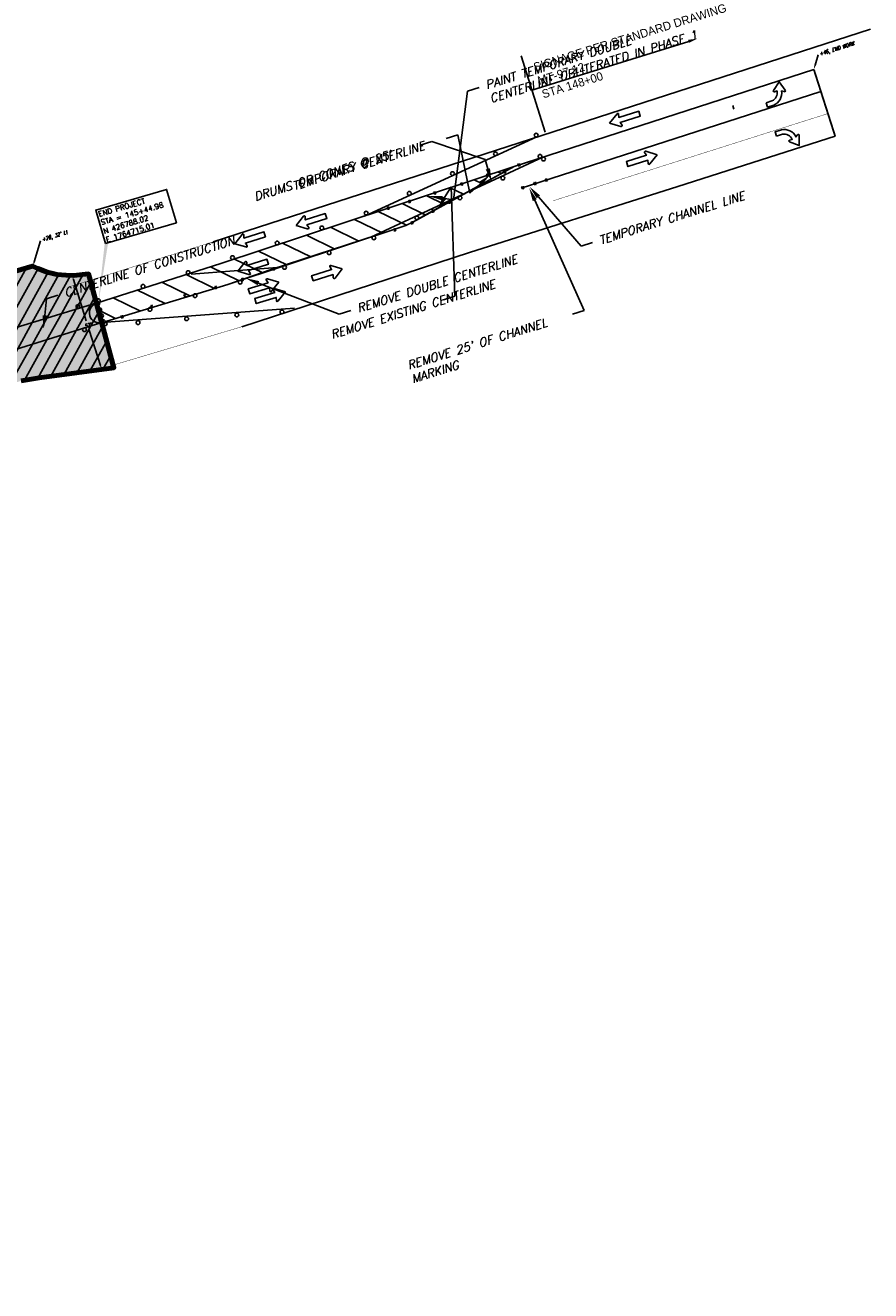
# Model space of a CAD drawing. Header units: feet. Extents: x 0 to 1837476, y 0 to 429622.
# Tile 21 of 33: x 1764676 to 1765126, y 426265 to 426939. Entities that reach past the tile are written whole.
import ezdxf
from ezdxf import colors
from ezdxf.entities.mleader import LeaderData, LeaderLine
from ezdxf.math import Vec2, Vec3

# ---------------------------------------------------------------- set-up
doc = ezdxf.new("R2010")
doc.units = ezdxf.units.FT
doc.header["$MEASUREMENT"] = 0
for name, color, linetype in [('A-ANNO-SYMB', 2, 'Continuous'), ('A-DETL-ANNO', 2, 'Continuous'), ('C-PAVEMENT-MARKING', 4, 'Continuous'), ('C-PROJECT LIMITS', 3, 'Continuous'), ('HATCH', 4, 'Continuous'), ('MOT HATCH PH 1', 4, 'Continuous'), ('MOT HATCH PH 2', 3, 'Continuous'), ('MOT HATCH PH 3', 1, 'Continuous'), ('V-ROAD-EP', 1, 'Continuous')]:
    doc.layers.add(name, color=color, linetype=linetype)
doc.styles.add('BCI Existing', font='simplex.shx', dxfattribs={"width": 0.75, "oblique": 15, "height": 0.08, "bigfont": 'bigfont.shx'})
doc.styles.add('L100', font='simplex.shx', dxfattribs={"height": 0.1, "bigfont": 'bigfont.shx'})
doc.styles.add('STATION', font='ROMANS.shx', dxfattribs={"oblique": 15})
doc.styles.add('Straight-Normal', font='font30.shx', dxfattribs={"height": 0.14})

msp = doc.modelspace()

# ---------------------------------------------------------------- hatches: boundary and pattern name
at = {"layer": 'A-ANNO-SYMB'}
h = msp.add_hatch(color=1, dxfattribs=at)
h.dxf.hatch_style = 1
h.paths.add_polyline_path([(1764714.93, 426787.98), (1764718.81, 426823.68), (1764719.15, 426822.29), (1764720.5, 426822.76)])
at = {"layer": 'C-PAVEMENT-MARKING', "transparency": 33554687}
h = msp.add_hatch(dxfattribs=at)
h.set_pattern_fill('ANSI31', color=256, scale=75, angle=109)
h.paths.add_polyline_path([(1764714.32, 426790.62), (1764780.48, 426811.63), (1764936.54, 426863.31), (1764882.65, 426833.74), (1764878.85, 426831.84), (1764784.23, 426800.55), (1764717.54, 426780.25)])
h = msp.add_hatch(color=256, dxfattribs=at)
h.dxf.hatch_style = 1
edge = h.paths.add_edge_path()
edge.add_line((1764717.54, 426780.25), (1764714.32, 426790.62))
edge.add_arc((1764715.93, 426785.44), 5.43, 107.27866, 287.27866)
at = {"layer": 'HATCH', "true_color": 0xe7e8e9, "transparency": 33554457}
h = msp.add_hatch(color=254, dxfattribs=at)
h.dxf.hatch_style = 1
h.paths.add_polyline_path([(1760925.01, 425620.93), (1761185.21, 425702.35), (1761203.98, 425711.87), (1761219.39, 425720.27), (1761228.96, 425724.52), (1761251.35, 425731.04), (1761262.52, 425734.03), (1761281.08, 425738.04), (1761281.08, 425736.04), (1761301.08, 425736.04), (1761301.07, 425738.78), (1761302.12, 425738.99), (1761312.83, 425742.04), (1761397.96, 425768.83), (1761466.39, 425790.61), (1761562.38, 425821.41), (1761699.77, 425868.8), (1761756.39, 425888.42), (1761787.45, 425899.26), (1761818.41, 425910.67), (1761825.89, 425913.07), (1761843.43, 425919.36), (1761874.92, 425929.77), (1761912.84, 425941.83), (1761971.63, 425960.18), (1762008.95, 425971.74), (1762015.62, 425973.81), (1762017.99, 425966.17), (1762027.54, 425969.13), (1762025.17, 425976.77), (1762028.77, 425977.88), (1762090.66, 425997.08), (1762189.79, 426028.22), (1762250.38, 426047.37), (1762305.08, 426065.36), (1762391.07, 426092.17), (1762413.99, 426099.16), (1762414.53, 426077.68), (1762424.46, 426080.74), (1762423.85, 426102.16), (1762489.66, 426122.28), (1762572.1, 426147.24), (1762617.67, 426162.94), (1762621.84, 426154.67), (1762695.76, 426176.4), (1762709.46, 426180.41), (1762732.51, 426187.64), (1762748.94, 426191.7), (1762749.47, 426192.01), (1762749.65, 426192.88), (1762747.07, 426202.32), (1762894.03, 426247.08), (1763148.56, 426325.28), (1763232.65, 426350.13), (1763489.42, 426428.89), (1763677.45, 426490.96), (1763751.88, 426515.71), (1763797.08, 426530.13), (1763811.81, 426535.02), (1763811.75, 426534.42), (1763814.47, 426527.23), (1763945.11, 426567.8), (1763943.18, 426574.9), (1763971.62, 426583.36), (1764000.24, 426591.78), (1764070.84, 426612.65), (1764106.36, 426623), (1764144.31, 426634.01), (1764188.44, 426647.04), (1764231.09, 426659.62), (1764240.69, 426662.43), (1764350.53, 426694.46), (1764373.79, 426701.21), (1764494.76, 426738.55), (1764486.3, 426737.9), (1764483.37, 426738.18), (1764411.12, 426715.85), (1764408.46, 426724.46), (1764402.15, 426723.55), (1764402.16, 426723.57), (1764408.47, 426724.47), (1764411.12, 426715.87), (1764483.37, 426738.18), (1764483.37, 426738.18), (1764411.12, 426715.88), (1764408.47, 426724.48), (1764402.16, 426723.58), (1764402.9, 426725.89), (1764462.81, 426744.35), (1764470.58, 426740.97), (1764479.36, 426738.55), (1764486.29, 426737.91), (1764494.82, 426738.58), (1764538.73, 426752.24), (1764582.64, 426765.9), (1764585.62, 426767.48), (1764588.23, 426769.23), (1764591.16, 426771.36), (1764594.94, 426774.44), (1764597.68, 426776.94), (1764600.18, 426779.52), (1764601.23, 426780.78), (1764604.37, 426778.29), (1764608.09, 426783), (1764604.96, 426785.48), (1764605.34, 426785.99), (1764606.53, 426787.63), (1764607.44, 426788.92), (1764680.19, 426810.33), (1764683.06, 426809.04), (1764688.04, 426807.1), (1764691.03, 426806.31), (1764693.25, 426805.9), (1764698.13, 426805.39), (1764702.25, 426805.35), (1764710.11, 426805.96), (1764723.58, 426756), (1764683.86, 426750.81), (1764674.28, 426749.28), (1764668.29, 426747.2), (1764664.24, 426744.8), (1764658.64, 426740.8), (1764612.56, 426725.31), (1764613.17, 426723.41), (1764600.25, 426719.07), (1764600.15, 426719.11), (1764597.44, 426719.72), (1764595.24, 426720.04), (1764592.85, 426720.22), (1764590.98, 426720.23), (1764588.48, 426720.05), (1764586.7, 426719.79), (1764585.04, 426719.45), (1764668.27, 426747.2), (1764664.23, 426744.81), (1764658.11, 426740.42), (1764654.45, 426737.15), (1764651, 426733.31), (1764649.57, 426731.43), (1764648.18, 426729.04), (1764647.64, 426727.7), (1764647, 426724.98), (1764646.92, 426724.32), (1764610.59, 426712.17), (1764609.73, 426713.34), (1764608.43, 426714.7), (1764606.38, 426716.34), (1764604.73, 426717.35), (1764603.28, 426718.05), (1764601.71, 426718.58), (1764600.14, 426719.11), (1764597.44, 426719.72), (1764595.24, 426720.04), (1764592.85, 426720.22), (1764590.98, 426720.22), (1764588.48, 426720.05), (1764586.7, 426719.79), (1764585.04, 426719.45), (1764584.19, 426719.23), (1764557.37, 426711.58), (1764505.63, 426695.61), (1764475.53, 426685.84), (1764471.49, 426683.74), (1764466.8, 426679.96), (1764419.03, 426665.1), (1764406.77, 426658.14), (1764399.53, 426660.09), (1764388.6, 426658.76), (1764475.46, 426685.82), (1764471.49, 426683.74), (1764465.9, 426679.23), (1764461.64, 426674.08), (1764459.52, 426669.21), (1764458.64, 426664.96), (1764416.31, 426651.69), (1764416.01, 426652.36), (1764414.27, 426653.78), (1764410.31, 426657.2), (1764399.5, 426660.08), (1764388.57, 426658.76), (1764364.78, 426650.79), (1764273.8, 426622.07), (1764244.87, 426613.11), (1764189.79, 426596.61), (1764159.69, 426587.44), (1764132.54, 426578.86), (1764075.44, 426560.82), (1764015.66, 426541.93), (1763999.24, 426536.29), (1763991.6, 426533.91), (1763990.95, 426534.26), (1763989.88, 426539.02), (1763988.19, 426544.53), (1763988.1, 426544.64), (1763987.96, 426544.65), (1763892.08, 426514.82), (1763835.39, 426497.02), (1763828.33, 426494.72), (1763830.52, 426487.3), (1763816, 426482.98), (1763767.4, 426468.53), (1763691.25, 426445.57), (1763618.36, 426425.06), (1763529.63, 426399.37), (1763519.9, 426396.28), (1763401.18, 426358.69), (1763385.03, 426353.59), (1763346.03, 426341.23), (1763283.39, 426320.38), (1763245.53, 426307.57), (1763161.54, 426279.28), (1763079.02, 426252.54), (1763000.82, 426227.65), (1762959.11, 426214.44), (1762912.32, 426199.71), (1762837.87, 426176.76), (1762757.69, 426150.49), (1762752.91, 426141.25), (1762750.84, 426132.41), (1762696.09, 426114.78), (1762690.11, 426117.62), (1762684.09, 426119.79), (1762675.68, 426121.2), (1762667.81, 426120.56), (1762659.57, 426118.56), (1762633.72, 426110.49), (1762559.04, 426087.41), (1762532.2, 426079.37), (1762529.38, 426087.9), (1762425.99, 426055.65), (1762426.17, 426052.86), (1762398.87, 426044.3), (1762400.36, 426040.09), (1762339.25, 426018.76), (1762339.3, 426018.3), (1762319.07, 426012.3), (1762315.19, 426022.49), (1762242.14, 425998.27), (1762245.1, 425987.66), (1762228.74, 425983.44), (1762191.34, 425970.84), (1762180.6, 425968.22), (1762161.51, 425962.39), (1762118.83, 425946.82), (1762117.97, 425949.69), (1761886.36, 425880.95), (1761887.2, 425878.07), (1761802.45, 425853.33), (1761698.6, 425824.01), (1761645.2, 425808.68), (1761643.56, 425814.09), (1761674.32, 425823.38), (1761673.45, 425826.25), (1761616.02, 425808.9), (1761616.88, 425806.03), (1761643.56, 425814.09), (1761645.19, 425808.68), (1761636.75, 425806.05), (1761614.36, 425798.78), (1761591.98, 425791.48), (1761589.7, 425799.17), (1761542.29, 425785.13), (1761482.74, 425766.42), (1761435.9, 425751.76), (1761437.25, 425747.44), (1761406.56, 425737.93), (1761365.59, 425725.97), (1761297.29, 425704.26), (1761291.53, 425702.52), (1761209.99, 425677.11), (1761096.21, 425641.57), (1761036.89, 425623.05), (1760994.7, 425609.88), (1760934.34, 425590.95)])
at = {"layer": 'MOT HATCH PH 1', "transparency": 33554687}
h = msp.add_hatch(dxfattribs=at)
h.set_pattern_fill('ANSI31', color=256, scale=45, angle=16)
h.paths.add_polyline_path([(1760925.01, 425620.93), (1760985.56, 425639.91), (1761089.08, 425672.35), (1761185.21, 425702.35), (1761203.98, 425711.87), (1761219.39, 425720.27), (1761228.96, 425724.52), (1761251.35, 425731.04), (1761262.52, 425734.03), (1761265.59, 425734.74), (1761273.38, 425736.38), (1761281.08, 425738.04), (1761288.37, 425737.87), (1761295.75, 425738.04), (1761302.12, 425738.99), (1761312.83, 425742.04), (1761397.96, 425768.83), (1761466.39, 425790.61), (1761562.48, 425821.44), (1761633.61, 425845.94), (1761699.77, 425868.8), (1761756.39, 425888.42), (1761787.45, 425899.26), (1761818.41, 425910.67), (1761825.89, 425913.07), (1761843.43, 425919.36), (1761874.92, 425929.77), (1761876.38, 425930.24), (1761912.84, 425941.83), (1761971.63, 425960.18), (1762008.95, 425971.74), (1762090.66, 425997.08), (1762100.08, 426000.02), (1762189.79, 426028.22), (1762216.58, 426036.68), (1762250.38, 426047.37), (1762300.41, 426063.19), (1762373.17, 426086.86), (1762380.55, 426089.17), (1762391.07, 426092.17), (1762489.66, 426122.28), (1762572.1, 426147.24), (1762617.67, 426162.94), (1762621.84, 426154.67), (1762695.76, 426176.4), (1762709.46, 426180.41), (1762732.51, 426187.64), (1762748.94, 426191.7), (1762749.47, 426192.01), (1762749.67, 426192.82), (1762747.15, 426202.02), (1762894.03, 426247.08), (1762945.81, 426262.98), (1762999.55, 426280), (1763065.78, 426300.47), (1763148.56, 426325.28), (1763232.65, 426350.13), (1763332.76, 426380.2), (1763367.45, 426390.93), (1763489.42, 426428.89), (1763519.38, 426438.21), (1763606.59, 426467.32), (1763677.45, 426490.96), (1763797.08, 426530.13), (1763811.75, 426534.42), (1763814.47, 426527.23), (1763845.83, 426537.33), (1763889.38, 426550.71), (1763945.04, 426567.75), (1763943.18, 426574.9), (1763971.62, 426583.36), (1764000.24, 426591.78), (1764070.84, 426612.65), (1764144.31, 426634.01), (1764231.09, 426659.62), (1764240.69, 426662.43), (1764350.53, 426694.46), (1764373.79, 426701.21), (1764381.9, 426704.73), (1764394.13, 426713.31), (1764400.55, 426720.78), (1764402.9, 426725.89), (1764462.81, 426744.35), (1764468.19, 426741.83), (1764472.97, 426740.1), (1764479.36, 426738.55), (1764486.29, 426737.91), (1764494.82, 426738.58), (1764538.73, 426752.24), (1764578.98, 426764.78), (1764584.01, 426766.56), (1764588.23, 426769.23), (1764592.85, 426772.68), (1764598.51, 426777.76), (1764603.26, 426783.26), (1764607.44, 426788.92), (1764680.19, 426810.33), (1764688.04, 426807.1), (1764694.56, 426805.71), (1764699.38, 426805.32), (1764703.82, 426805.43), (1764709.08, 426806.25), (1764713.95, 426790.5), (1764602.97, 426756.64), (1764496.03, 426722.52), (1764379.06, 426685.84), (1764236.38, 426641.55), (1764150.25, 426614.86), (1764084.29, 426594.4), (1763911.5, 426544.7), (1763773.82, 426502.64), (1763757.35, 426497.03), (1763688.3, 426475.65), (1763679.66, 426472.2), (1763671.65, 426470.52), (1763610.44, 426451.3), (1763523.4, 426423.64), (1763385.81, 426380.49), (1763337.15, 426365.41), (1763275.17, 426345.84), (1763240.02, 426334.93), (1763153.49, 426307.48), (1763078.08, 426283.31), (1763029.62, 426267.95), (1762951.92, 426243.79), (1762899.58, 426227.27), (1762828.89, 426205.22), (1762800.22, 426196.49), (1762653.17, 426152.46), (1762549.01, 426119.21), (1762488.91, 426100.6), (1762404.88, 426074.71), (1762384.72, 426068.34), (1762308.14, 426044.33), (1762255.05, 426027.83), (1762197.19, 426009.4), (1762139.23, 425991.71), (1762105.64, 425981.44), (1762034.59, 425959.08), (1761977.85, 425941.34), (1761882, 425911.16), (1761792.78, 425881.43), (1761638.4, 425829.46), (1761586.22, 425811.96), (1761567.61, 425805.32), (1761540.48, 425796.69), (1761479.25, 425777.57), (1761402.42, 425753.26), (1761305.53, 425723.16), (1761208.12, 425692.81), (1761092.83, 425656.71), (1760990.15, 425624.59), (1760929.84, 425605.64)])
at = {"layer": 'MOT HATCH PH 2', "transparency": 33554687}
h = msp.add_hatch(dxfattribs=at)
h.set_pattern_fill('ANSI31', color=256, scale=45, angle=16)
h.paths.add_polyline_path([(1760934.34, 425590.95), (1760994.13, 425609.71), (1761036.89, 425623.05), (1761096.21, 425641.57), (1761209.99, 425677.11), (1761291.53, 425702.52), (1761297.29, 425704.26), (1761361.88, 425724.84), (1761386.74, 425732.36), (1761407.08, 425738.03), (1761437.62, 425745.76), (1761467.35, 425752.81), (1761485.36, 425757.52), (1761496.14, 425760.66), (1761507.7, 425764.49), (1761526.51, 425771.78), (1761533.13, 425774.39), (1761537.75, 425775.98), (1761546.62, 425778.53), (1761553.7, 425780.12), (1761562.98, 425781.6), (1761573.16, 425784.96), (1761614.36, 425798.78), (1761636.75, 425806.05), (1761663.79, 425814.18), (1761698.6, 425824.01), (1761714.35, 425828.41), (1761771.98, 425844.64), (1761802.45, 425853.33), (1761891.12, 425879.21), (1761955.63, 425898.66), (1762011.29, 425914.76), (1762044.38, 425924.72), (1762120.72, 425947.38), (1762158.96, 425961.32), (1762161.51, 425962.39), (1762180.6, 425968.22), (1762186.91, 425969.84), (1762228.74, 425983.44), (1762240.91, 425986.49), (1762245.08, 425987.57), (1762256.78, 425990.91), (1762296.53, 426004.59), (1762319.07, 426012.3), (1762339.3, 426018.3), (1762339.25, 426018.76), (1762400.36, 426040.09), (1762401.39, 426037.65), (1762430.03, 426046.47), (1762429.01, 426049.65), (1762426.29, 426050.91), (1762425.99, 426055.65), (1762529.38, 426087.9), (1762532.2, 426079.37), (1762592.5, 426097.82), (1762633.72, 426110.49), (1762659.57, 426118.56), (1762667.81, 426120.56), (1762675.68, 426121.2), (1762684.09, 426119.79), (1762690.11, 426117.62), (1762696.09, 426114.78), (1762750.84, 426132.41), (1762752.91, 426141.25), (1762757.69, 426150.49), (1762837.87, 426176.76), (1762912.32, 426199.71), (1762959.11, 426214.44), (1763000.82, 426227.65), (1763079.02, 426252.54), (1763161.54, 426279.28), (1763245.53, 426307.57), (1763283.39, 426320.38), (1763346.03, 426341.23), (1763385.03, 426353.59), (1763401.18, 426358.69), (1763519.9, 426396.28), (1763529.63, 426399.37), (1763618.36, 426425.06), (1763691.25, 426445.57), (1763767.4, 426468.53), (1763816, 426482.98), (1763830.52, 426487.3), (1763837.09, 426486.32), (1763842.31, 426484.12), (1763849.92, 426481.73), (1763845.33, 426487.72), (1763841.86, 426490.52), (1763838.12, 426493.28), (1763835.86, 426495.03), (1763835.05, 426496.37), (1763835.39, 426497.02), (1763851.77, 426502.24), (1763877.34, 426510.15), (1763904.06, 426518.52), (1763955, 426534.46), (1763987.96, 426544.65), (1763988.19, 426544.53), (1763989.88, 426539.02), (1763990.95, 426534.26), (1763991.6, 426533.91), (1763999.24, 426536.29), (1764015.66, 426541.93), (1764075.44, 426560.82), (1764132.54, 426578.86), (1764159.69, 426587.44), (1764189.79, 426596.61), (1764244.87, 426613.11), (1764273.8, 426622.07), (1764364.78, 426650.79), (1764388.57, 426658.76), (1764399.5, 426660.08), (1764410.31, 426657.2), (1764416.01, 426652.36), (1764416.31, 426651.69), (1764458.64, 426664.96), (1764459.52, 426669.21), (1764461.64, 426674.08), (1764465.9, 426679.23), (1764471.49, 426683.74), (1764475.53, 426685.84), (1764505.63, 426695.61), (1764557.37, 426711.58), (1764584.19, 426719.23), (1764585.04, 426719.45), (1764586.7, 426719.79), (1764588.48, 426720.05), (1764590.98, 426720.22), (1764592.85, 426720.22), (1764595.24, 426720.04), (1764597.44, 426719.72), (1764600.14, 426719.11), (1764601.71, 426718.58), (1764603.28, 426718.05), (1764604.73, 426717.35), (1764606.38, 426716.34), (1764608.43, 426714.7), (1764609.19, 426713.93), (1764609.73, 426713.34), (1764610.59, 426712.17), (1764646.92, 426724.32), (1764647, 426724.98), (1764647.64, 426727.7), (1764648.18, 426729.04), (1764649.57, 426731.43), (1764651, 426733.31), (1764654.45, 426737.15), (1764658.11, 426740.42), (1764664.24, 426744.8), (1764668.29, 426747.2), (1764674.28, 426749.28), (1764683.86, 426750.81), (1764713.8, 426755.06), (1764723.59, 426756.18), (1764717.11, 426780.22), (1764607.61, 426745.99), (1764499.34, 426712.04), (1764382.04, 426676.29), (1764247.12, 426634.28), (1764153.1, 426604.86), (1764112.21, 426592.27), (1763912.67, 426534.06), (1763803.28, 426500.64), (1763716.43, 426473.28), (1763638, 426448.73), (1763613.43, 426440.68), (1763526.5, 426413.94), (1763389.4, 426370.97), (1763340.33, 426355.34), (1763278.3, 426335.64), (1763242.92, 426324.45), (1763156.75, 426296.79), (1763073.62, 426270.66), (1763032.72, 426257.88), (1762988.65, 426244.17), (1762954.01, 426233.12), (1762903.1, 426216.91), (1762832.4, 426194.35), (1762803.3, 426185.15), (1762649.01, 426137.44), (1762552.05, 426107.57), (1762491.01, 426088.2), (1762387.26, 426055.79), (1762311.26, 426031.81), (1762200.46, 425998.04), (1762109.7, 425969.59), (1762004.42, 425936.74), (1762000.7, 425948.48), (1761977.85, 425941.34), (1761882, 425911.16), (1761792.78, 425881.43), (1761706.12, 425852.28), (1761638.4, 425829.46), (1761586.22, 425811.96), (1761540.48, 425796.69), (1761479.25, 425777.57), (1761402.42, 425753.26), (1761305.53, 425723.16), (1761208.12, 425692.81), (1761092.83, 425656.71), (1760990.15, 425624.59), (1760929.86, 425605.59)])
at = {"layer": 'MOT HATCH PH 3', "transparency": 33554687}
h = msp.add_hatch(dxfattribs=at)
h.set_pattern_fill('ANSI31', color=256, scale=45, angle=16)
h.paths.add_polyline_path([(1762000.7, 425948.48), (1762034.59, 425959.08), (1762105.64, 425981.44), (1762139.23, 425991.71), (1762197.19, 426009.4), (1762255.05, 426027.83), (1762308.14, 426044.33), (1762384.72, 426068.34), (1762404.88, 426074.71), (1762488.91, 426100.6), (1762549.01, 426119.21), (1762653.17, 426152.46), (1762800.22, 426196.49), (1762828.89, 426205.22), (1762899.58, 426227.27), (1762951.92, 426243.79), (1763029.62, 426267.95), (1763078.08, 426283.31), (1763153.49, 426307.48), (1763240.02, 426334.93), (1763275.17, 426345.84), (1763337.15, 426365.41), (1763385.81, 426380.49), (1763523.4, 426423.64), (1763610.44, 426451.3), (1763671.65, 426470.52), (1763757.35, 426497.03), (1763773.82, 426502.64), (1763909.69, 426543.61), (1764009.55, 426572.74), (1764109.41, 426601.87), (1764150.25, 426614.86), (1764236.38, 426641.55), (1764379.06, 426685.84), (1764496.03, 426722.52), (1764579.54, 426749.02), (1764602.97, 426756.64), (1764713.95, 426790.5), (1764717.11, 426780.22), (1764607.61, 426745.99), (1764581.9, 426738.37), (1764499.34, 426712.04), (1764382.04, 426676.29), (1764247.12, 426634.28), (1764153.1, 426604.86), (1764112.21, 426592.27), (1764012.44, 426563.16), (1763912.67, 426534.06), (1763803.28, 426500.64), (1763759.99, 426486.81), (1763716.43, 426473.28), (1763638, 426448.73), (1763613.43, 426440.68), (1763526.5, 426413.94), (1763389.4, 426370.97), (1763340.33, 426355.34), (1763278.3, 426335.64), (1763156.75, 426296.79), (1763073.62, 426270.66), (1762994.9, 426245.84), (1762954.01, 426233.12), (1762903.1, 426216.91), (1762832.4, 426194.35), (1762803.3, 426185.15), (1762649.01, 426137.44), (1762552.05, 426107.57), (1762491.01, 426088.2), (1762387.26, 426055.79), (1762311.26, 426031.81), (1762258.59, 426015.77), (1762200.46, 425998.04), (1762146.73, 425981.52), (1762109.7, 425969.59), (1762038.15, 425946.96), (1762004.42, 425936.74)])

# ---------------------------------------------------------------- linework, layer by layer
at = {"layer": 'A-ANNO-SYMB', "ltscale": 10, "elevation": -519.25}
msp.add_lwpolyline([(1764719.18, 426822.36), (1764756.86, 426833.37), (1764751.6, 426851.13), (1764713.94, 426840.15)], close=True, dxfattribs=at)
at = {"layer": 'A-DETL-ANNO'}
for p, q in [((1765096.67, 426917.23, -519.25), (1765098.36, 426922.8, -519.25)), ((1764681.19, 426812.63, -519.25), (1764684.57, 426823.77, -519.25)), ((1764702, 426803.22, -519.25), (1764708.89, 426781.17, -519.25)), ((1764716.47, 426757.28, -519.25), (1764710.44, 426776.21, -519.25))]:
    msp.add_line(p, q, dxfattribs=at)
for points in [[(1765096.33, 426917.53, -519.25), (1765097.12, 426917.29, -519.25), (1765096.01, 426915.01, -519.25)], [(1764680.85, 426812.93, -519.25), (1764681.65, 426812.69, -519.25), (1764680.53, 426810.41, -519.25)], [(1764701.77, 426802.55, -519.25), (1764702.57, 426802.8, -519.25), (1764701.42, 426805.06, -519.25)], [(1764715.88, 426757.69, 851.7), (1764716.68, 426757.94, 851.7), (1764717.03, 426755.43, 851.7)]]:
    msp.add_solid(points, dxfattribs=at)
at = {"layer": 'C-PAVEMENT-MARKING', "const_width": 0.2}
for points in [[(1765126.19, 426936.52), (1764776.46, 426823.24), (1764699.75, 426799.28)], [(1765099.26, 426903.07), (1764940.25, 426851.87)], [(1764957.4, 426845.1), (1765103.28, 426891.43)]]:
    msp.add_lwpolyline(points, dxfattribs=at)
at = {"layer": 'C-PAVEMENT-MARKING'}
for points, const_width, elevation in [([(1765096.08, 426914.92), (1765107.41, 426879.41)], 1, 853.11), ([(1765096.08, 426914.92), (1764936.54, 426863.31), (1764780.48, 426811.63), (1764729.21, 426795.25), (1764714.32, 426790.62)], 0.2, 853.11), ([(1765107.41, 426879.41), (1764912.74, 426817.47), (1764791.71, 426778.03), (1764717.87, 426756)], 0.2, 852.53), ([(1764936.54, 426863.31), (1764882.65, 426833.74), (1764878.85, 426831.84), (1764872.08, 426829.52), (1764784.23, 426800.55), (1764717.54, 426780.25)], 0.2, 853.11)]:
    msp.add_lwpolyline(points, dxfattribs=dict(at, const_width=const_width, elevation=elevation))
at = {"layer": 'C-PAVEMENT-MARKING', "color": 2}
msp.add_lwpolyline([(1765052.89, 426895.73), (1765053.49, 426893.82)], dxfattribs=at)
at = {"layer": 'C-PAVEMENT-MARKING', "elevation": 853.11}
msp.add_lwpolyline([(1764714.32, 426790.62), (1764780.48, 426811.63), (1764936.54, 426863.31), (1764882.65, 426833.74), (1764878.85, 426831.84), (1764784.23, 426800.55), (1764717.54, 426780.25)], close=True, dxfattribs=at)
msp.add_lwpolyline([(1764717.54, 426780.25), (1764714.32, 426790.62, 1), (1764717.54, 426780.25, -0.55133)], format="xyb", dxfattribs=at)
msp.add_lwpolyline([(1764717.54, 426780.25), (1764714.32, 426790.62)], dxfattribs=at)
at = {"layer": 'C-PAVEMENT-MARKING'}
msp.add_arc((1764715.93, 426785.44, 853.11), 5.43, 107.27866, 288.89522, dxfattribs=at)
at = {"layer": 'HATCH', "lineweight": 80}
msp.add_lwpolyline([(1764607.44, 426788.92), (1764680.19, 426810.33), (1764683.06, 426809.04), (1764688.04, 426807.1), (1764691.03, 426806.31), (1764693.25, 426805.9), (1764698.13, 426805.39), (1764702.25, 426805.35), (1764710.12, 426806.15), (1764723.59, 426756.18), (1764683.86, 426750.81), (1764674.28, 426749.28)], dxfattribs=at)
at = {"layer": 'MOT HATCH PH 1'}
for p, q in [((1765029.44, 426929.95, -519.25), (1764946.04, 426903.9, -519.25)), ((1764953, 426881.63, -519.25), (1764940.29, 426922.31, -519.25))]:
    msp.add_line(p, q, dxfattribs=at)
at = {"layer": 'MOT HATCH PH 1', "elevation": -519.25}
for points in [[(1765070.59, 426897.24), (1765073.77, 426898.28, 0.358391), (1765076.51, 426903.54), (1765075.12, 426903.07, -0.781739), (1765074.61, 426903.85), (1765077.67, 426908.38), (1765080.74, 426903.98, -0.993003), (1765080.18, 426903.22), (1765078.91, 426903.55, -0.345501), (1765074.68, 426896.06), (1765071.3, 426894.98)], [(1764987.36, 426886.47), (1764991.31, 426891.44, -0.581776), (1764992.17, 426891.31), (1764992.22, 426889.48), (1765002.85, 426892.79), (1765003.68, 426890.14), (1764993.07, 426886.83), (1764994.01, 426885.35, -0.736529), (1764993.29, 426884.71)], [(1765076.11, 426879.56), (1765079.32, 426880.51, -0.358391), (1765084.57, 426877.75), (1765083.15, 426877.35, 0.781739), (1765083.18, 426876.41), (1765088.27, 426874.43), (1765088.29, 426879.79, 0.993003), (1765087.4, 426880.11), (1765086.54, 426879.11, 0.345501), (1765078.8, 426882.86), (1765075.4, 426881.82)], [(1765012.66, 426869.58), (1765006.59, 426871.42, 0.581776), (1765005.95, 426870.82), (1765006.96, 426869.29), (1764996.33, 426865.97), (1764997.15, 426863.31), (1765007.76, 426866.63), (1765007.83, 426864.88, 0.736529), (1765008.79, 426864.76)], [(1764789.51, 426807.59), (1764793.45, 426812.56, -0.581776), (1764794.31, 426812.43), (1764794.36, 426810.6), (1764804.99, 426813.91), (1764805.82, 426811.26), (1764795.21, 426807.95), (1764796.15, 426806.47, -0.736529), (1764795.43, 426805.83)], [(1764811.35, 426801.72), (1764805.28, 426803.56, 0.581776), (1764804.65, 426802.96), (1764805.65, 426801.43), (1764795.03, 426798.11), (1764795.85, 426795.45), (1764806.46, 426798.77), (1764806.53, 426797.02, 0.736529), (1764807.49, 426796.9)]]:
    msp.add_lwpolyline(points, format="xyb", close=True, dxfattribs=at)
at = {"layer": 'MOT HATCH PH 1'}
for points in [[(1764856.86, 426836.92), (1764948.63, 426879.04)], [(1764860.3, 426825.65), (1764951.87, 426868.26)]]:
    msp.add_lwpolyline(points, dxfattribs=at)
at = {"layer": 'MOT HATCH PH 1', "elevation": -519.25}
for points in [[(1764931.47, 426861.26), (1764931.42, 426859.56)], [(1764938.42, 426864.68), (1764939.89, 426863.6)], [(1764939.33, 426865), (1764939.02, 426863.33)], [(1764907.9, 426854.54), (1764909.37, 426853.46)], [(1764908.81, 426854.85), (1764908.5, 426853.18)], [(1764919.15, 426854.74), (1764919.1, 426853.04)], [(1764921.68, 426859.25), (1764923.14, 426858.17)], [(1764922.58, 426859.56), (1764922.27, 426857.89)], [(1764930.63, 426860.81), (1764932.24, 426859.97)], [(1764946.94, 426854.78), (1764948.4, 426853.7)], [(1764947.85, 426855.1), (1764947.54, 426853.43)], [(1764952.81, 426856.62), (1764954.27, 426855.53)], [(1764953.71, 426856.93), (1764953.4, 426855.26)], [(1764893.66, 426849.76), (1764895.12, 426848.68)], [(1764894.56, 426850.08), (1764894.25, 426848.41)], [(1764918.31, 426854.29), (1764919.92, 426853.45)], [(1764940.38, 426852.57), (1764941.85, 426851.49)], [(1764941.29, 426852.89), (1764940.98, 426851.22)], [(1764868.86, 426841.69), (1764870.32, 426840.61)], [(1764869.76, 426842.01), (1764869.45, 426840.34)], [(1764880.15, 426845.22), (1764881.62, 426844.14)], [(1764881.06, 426845.53), (1764880.75, 426843.86)], [(1764901.18, 426844.72), (1764902.79, 426843.88)], [(1764902.03, 426845.18), (1764901.98, 426843.48)], [(1764882.22, 426834.23), (1764882.17, 426832.53)], [(1764892.52, 426839.98), (1764894.14, 426839.14)], [(1764893.37, 426840.43), (1764893.32, 426838.73)], [(1764872.29, 426830.15), (1764873.75, 426829.07)], [(1764873.2, 426830.46), (1764872.88, 426828.79)], [(1764881.37, 426833.77), (1764882.98, 426832.93)], [(1763773.82, 426502.64), (1763911.5, 426544.7), (1764084.29, 426594.4), (1764150.25, 426614.86), (1764236.38, 426641.55), (1764379.06, 426685.84), (1764496.03, 426722.52), (1764579.54, 426749.02), (1764602.97, 426756.64), (1764713.95, 426790.5), (1764709.36, 426806.39)]]:
    msp.add_lwpolyline(points, dxfattribs=at)
at = {"layer": 'MOT HATCH PH 1'}
for centre in [(1764948.3, 426880.01), (1764926.62, 426870.05), (1764952.16, 426867.29), (1764903.76, 426859.53), (1764930.56, 426857.2), (1764880.76, 426849.02), (1764907.74, 426846.61), (1764857.8, 426838.52), (1764884.79, 426835.95), (1764834.23, 426830.6), (1764810.44, 426822.58), (1764861.92, 426825.31), (1764786.66, 426814.8), (1764838.09, 426817.43), (1764763.04, 426806.83), (1764814.36, 426809.62), (1764739.07, 426799.5), (1764790.77, 426801.69), (1764766.73, 426794.58), (1764715.26, 426791.87), (1764742.76, 426787.25), (1764718.95, 426779.61)]:
    msp.add_circle(centre, 1, dxfattribs=at)
msp.add_solid([(1765029.09, 426930.75, -519.25), (1765029.59, 426929.15, -519.25), (1765034.11, 426931.44, -519.25)], dxfattribs=at)
at = {"layer": 'MOT HATCH PH 2', "elevation": -519.25}
for points in [[(1764820.58, 426831.9), (1764824.52, 426836.87, -0.581776), (1764825.39, 426836.74), (1764825.43, 426834.9), (1764836.06, 426838.22), (1764836.89, 426835.57), (1764826.29, 426832.26), (1764827.22, 426830.78, -0.736529), (1764826.5, 426830.14)], [(1764845.12, 426808.76), (1764839.05, 426810.6, 0.581776), (1764838.41, 426810), (1764839.42, 426808.46), (1764828.79, 426805.14), (1764829.62, 426802.49), (1764840.22, 426805.8), (1764840.3, 426804.06, 0.736529), (1764841.25, 426803.94)]]:
    msp.add_lwpolyline(points, format="xyb", close=True, dxfattribs=at)
at = {"layer": 'MOT HATCH PH 2'}
for points in [[(1764764.63, 426806.04), (1764810.47, 426809.47)], [(1764717.11, 426780.22), (1764819.68, 426787.9)], [(1764674.28, 426749.28), (1764683.86, 426750.81), (1764713.8, 426755.06), (1764723.59, 426756.18), (1764717.11, 426780.22), (1764607.61, 426745.99)]]:
    msp.add_lwpolyline(points, dxfattribs=at)
at = {"layer": 'MOT HATCH PH 2', "elevation": -519.25}
for points in [[(1764807.93, 426809.38), (1764809.39, 426808.3)], [(1764808.83, 426809.7), (1764808.52, 426808.03)], [(1764791.27, 426803.69), (1764792.73, 426802.6)], [(1764792.17, 426804), (1764791.86, 426802.33)], [(1764760.54, 426795.07), (1764762, 426793.99)], [(1764761.44, 426795.39), (1764761.13, 426793.72)], [(1764777.12, 426799.43), (1764778.59, 426798.35)], [(1764778.03, 426799.75), (1764777.72, 426798.08)], [(1764743.07, 426789.29), (1764744.53, 426788.21)], [(1764743.97, 426789.6), (1764743.66, 426787.93)], [(1764727.16, 426783.82), (1764728.62, 426782.74)], [(1764728.06, 426784.14), (1764727.75, 426782.47)]]:
    msp.add_lwpolyline(points, dxfattribs=at)
at = {"layer": 'MOT HATCH PH 2'}
for centre in [(1764950.32, 426868.74), (1764718.95, 426779.61), (1764736.4, 426780.18), (1764762.28, 426782.24), (1764788.98, 426784.29), (1764813, 426785.9)]:
    msp.add_circle(centre, 1, dxfattribs=at)
at = {"layer": 'MOT HATCH PH 3', "elevation": -519.25}
for points in [[(1764787.89, 426822.23), (1764791.83, 426827.2, -0.581776), (1764792.7, 426827.07), (1764792.74, 426825.23), (1764803.37, 426828.55), (1764804.2, 426825.9), (1764793.6, 426822.59), (1764794.53, 426821.11, -0.736529), (1764793.81, 426820.47)], [(1764814.85, 426796.6), (1764808.79, 426798.44, 0.581776), (1764808.15, 426797.84), (1764809.16, 426796.31), (1764798.53, 426792.98), (1764799.35, 426790.33), (1764809.96, 426793.64), (1764810.03, 426791.9, 0.736529), (1764810.99, 426791.78)]]:
    msp.add_lwpolyline(points, format="xyb", close=True, dxfattribs=at)
at = {"layer": 'MOT HATCH PH 3'}
msp.add_lwpolyline([(1763773.82, 426502.64), (1763909.69, 426543.61), (1764009.55, 426572.74), (1764109.41, 426601.87), (1764150.25, 426614.86), (1764236.38, 426641.55), (1764379.06, 426685.84), (1764496.03, 426722.52), (1764579.54, 426749.02), (1764602.97, 426756.64), (1764713.95, 426790.5), (1764717.11, 426780.22), (1764607.61, 426745.99), (1764581.9, 426738.37), (1764499.34, 426712.04), (1764382.04, 426676.29), (1764247.12, 426634.28), (1764153.1, 426604.86), (1764112.21, 426592.27), (1764012.44, 426563.16), (1763912.67, 426534.06), (1763803.28, 426500.64)], dxfattribs=at)
for centre in [(1764704.41, 426788.8), (1764715.05, 426790.38), (1764716.01, 426786.97), (1764716.98, 426783.87), (1764717.98, 426780.68), (1764707.89, 426776.42)]:
    msp.add_circle(centre, 1, dxfattribs=at)
at = {"layer": 'V-ROAD-EP', "color": 8}
for points in [[(1765126.19, 426936.52), (1764776.46, 426823.24)], [(1764940.25, 426851.87), (1765099.26, 426903.07)]]:
    msp.add_lwpolyline(points, dxfattribs=at)
at = {"layer": 'V-ROAD-EP', "color": 8, "const_width": 1, "elevation": 853.11}
msp.add_lwpolyline([(1765096.08, 426914.92), (1765107.41, 426879.41)], dxfattribs=at)
at = {"layer": 'V-ROAD-EP', "color": 8}
for points, elevation in [([(1764936.54, 426863.31), (1765096.08, 426914.92)], 853.11), ([(1764791.71, 426778.03), (1764912.74, 426817.47), (1765023.6, 426852.69), (1765107.41, 426879.41)], 852.53), ([(1764784.23, 426800.55), (1764807.2, 426808.4), (1764872.08, 426829.52), (1764878.85, 426831.84), (1764882.65, 426833.74), (1764888.14, 426836.91), (1764936.54, 426863.31), (1764780.48, 426811.63)], 853.11)]:
    msp.add_lwpolyline(points, dxfattribs=dict(at, elevation=elevation))
at = {"layer": 'V-ROAD-EP', "color": 8, "const_width": 0.2}
msp.add_lwpolyline([(1764957.4, 426845.1), (1765103.28, 426891.43)], dxfattribs=at)

# ---------------------------------------------------------------- texts
at = {"layer": 'A-DETL-ANNO', "char_height": 2, "attachment_point": 5, "rotation": 17.34697, "style": 'BCI Existing'}
for s, insert in [('\\A1;\\pxi-3,l4,t4;+46, END WORK', (1765107.36, 426925.51, -519.25)), ("\\A1;\\pxi-3,l4,t4;+20, 32' Lt", (1764691.11, 426825.87, -519.25)), ("\\A1;52'", (1764709.66, 426778.69, -519.25))]:
    msp.add_mtext(s, dxfattribs=dict(at, insert=insert))
at = {"layer": 'C-PROJECT LIMITS', "char_height": 2.8, "style": 'L100'}
for s, insert, width, attachment_point, rotation in [('\\pxql;END PROJECT\\PSTA = 145+44.98', (1764717.03, 426832.14, -519.25), 72.9652, 7, 16.11241), ('\\pxql;N 426788.02\\PE 1764715.01', (1764750.46, 426840.36, -519.25), 34.4738, 3, 17.28253)]:
    msp.add_mtext(s, dxfattribs=dict(at, insert=insert, width=width, attachment_point=attachment_point, rotation=rotation))
at = {"layer": 'MOT HATCH PH 1', "insert": (1765049.38, 426950.42, -519.25), "char_height": 4.512, "width": 107.9851, "attachment_point": 3, "rotation": 17.34697, "style": 'Straight-Normal'}
msp.add_mtext('\\A1;\\pxql;SIGNAGE PER STANDARD DRAWING MT-97.12\\PSTA 148+00', dxfattribs=at)

# ---------------------------------------------------------------- leaders
at = {"layer": 'MOT HATCH PH 1'}
ml = msp.add_multileader_mtext('Standard', dxfattribs=at)
ml.set_content("DRUMS OR CONES @ 25'", color=256, style='STATION')
ml.set_leader_properties()
ml.build(insert=Vec2(0, 0))
ml.multileader.update_dxf_attribs({"dogleg_length": 0.36, "arrow_head_size": 7.2})
ctx = ml.context
ctx.base_point, ctx.char_height, ctx.arrow_head_size, ctx.landing_gap_size, ctx.plane_origin, ctx.plane_x_axis, ctx.plane_y_axis = Vec3(1764794.72, 426845.97, -519.25), 4.512, 7.2, 3.6, Vec3(1764763.5, 426865.06, -519.25), Vec3(0.954517, 0.298157), Vec3(-0.298157, 0.954517)
notes = []
notes.append((ctx, [(1, (1, 1, 0), (1764892.75, 426876.59, -519.25), (-0.954517, -0.298157), 6.45, [(1, [(1764924.5, 426855.13, -519.25), (1764921.22, 426867.03, -519.25)], 0, [])])]))
ctx.mtext.insert, ctx.mtext.text_direction, ctx.mtext.rotation, ctx.mtext.flow_direction = Vec3(1764797.49, 426849.2, -519.25), Vec3(0.954517, 0.298157), 0.302762, 5
ml = msp.add_multileader_mtext('Standard', dxfattribs=at)
ml.set_content('REMOVE EXISTING CENTERLINE', color=256, style='STATION')
ml.set_leader_properties()
ml.build(insert=Vec2(0, 0))
ml.multileader.update_dxf_attribs({"dogleg_length": 0.36, "arrow_head_size": 7.2})
ctx = ml.context
ctx.base_point, ctx.char_height, ctx.arrow_head_size, ctx.landing_gap_size, ctx.plane_origin, ctx.plane_x_axis, ctx.plane_y_axis = Vec3(1764835.57, 426772.59, -519.25), 4.512, 7.2, 3.6, Vec3(1764783.15, 426805.32, -519.25), Vec3(0.954517, 0.298157), Vec3(-0.298157, 0.954517)
notes.append((ctx, [(1, (1, 1, 0), (1764905.05, 426794.29, -519.25), (-0.954517, -0.298157), 6.45, [(0, [(1764895.84, 426840.59, -519.25), (1764903.01, 426852.46, -519.25)], 0, [])])]))
ctx.mtext.insert, ctx.mtext.text_direction, ctx.mtext.rotation, ctx.mtext.width, ctx.mtext.flow_direction = Vec3(1764838.33, 426775.81, -519.25), Vec3(0.954517, 0.298157), 0.302762, 95.6128, 5
ml = msp.add_multileader_mtext('Standard', dxfattribs=at)
ml.set_content("REMOVE 25' OF CHANNEL MARKING", color=256, style='STATION')
ml.set_leader_properties()
ml.build(insert=Vec2(0, 0))
ml.multileader.update_dxf_attribs({"dogleg_length": 0.36, "arrow_head_size": 7.2})
ctx = ml.context
ctx.base_point, ctx.char_height, ctx.arrow_head_size, ctx.landing_gap_size, ctx.plane_origin, ctx.plane_x_axis, ctx.plane_y_axis = Vec3(1764876.32, 426756.18, -519.25), 4.512, 7.2, 3.6, Vec3(1764972.68, 426819.12, -519.25), Vec3(0.954517, 0.298157), Vec3(-0.298157, 0.954517)
notes.append((ctx, [(1, (1, 1, 0), (1764973.84, 426786.64, -519.25), (-0.954517, -0.298157), 6.45, [(0, [(1764944.59, 426851.92, -519.25)], 0, [])])]))
ctx.mtext.insert, ctx.mtext.text_direction, ctx.mtext.rotation, ctx.mtext.width, ctx.mtext.flow_direction = Vec3(1764879.08, 426759.41, -519.25), Vec3(0.954517, 0.298157), 0.302762, 95.6128, 5
at = {"layer": 'MOT HATCH PH 2'}
ml = msp.add_multileader_mtext('Standard', dxfattribs=at)
ml.set_content('PAINT TEMPORARY DOUBLE CENTERLINE OBLITERATED IN PHASE 1', color=256, style='STATION')
ml.set_leader_properties()
ml.build(insert=Vec2(0, 0))
ml.multileader.update_dxf_attribs({"dogleg_length": 0.36, "arrow_head_size": 7.2})
ctx = ml.context
ctx.base_point, ctx.char_height, ctx.arrow_head_size, ctx.landing_gap_size, ctx.plane_origin, ctx.plane_x_axis, ctx.plane_y_axis = Vec3(1764917.95, 426905.46, -519.25), 4.512, 7.2, 3.6, Vec3(1764879.12, 427018.16, -519.25), Vec3(0.954517, 0.298157), Vec3(-0.298157, 0.954517)
notes.append((ctx, [(0, (1, 1, 0), (1764911.79, 426903.53, -519.25), (0.954517, 0.298157), 6.45, [(1, [(1764891.21, 426847.53, -519.25), (1764904.32, 426845.6, -519.25)], 0, [])])]))
ctx.mtext.insert, ctx.mtext.text_direction, ctx.mtext.rotation, ctx.mtext.width, ctx.mtext.flow_direction = Vec3(1764920.72, 426908.68, -519.25), Vec3(0.954517, 0.298157), 0.302762, 127.6254, 5
ml = msp.add_multileader_mtext('Standard', dxfattribs=at)
ml.set_content('REMOVE DOUBLE CENTERLINE', color=256, style='STATION')
ml.set_leader_properties()
ml.build(insert=Vec2(0, 0))
ml.multileader.update_dxf_attribs({"dogleg_length": 0.36, "arrow_head_size": 7.2})
ctx = ml.context
ctx.base_point, ctx.char_height, ctx.arrow_head_size, ctx.landing_gap_size, ctx.plane_origin, ctx.plane_x_axis, ctx.plane_y_axis = Vec3(1764849.57, 426786.59, -519.25), 4.512, 7.2, 3.6, Vec3(1764807.64, 426883.82, -519.25), Vec3(0.954517, 0.298157), Vec3(-0.298157, 0.954517)
notes.append((ctx, [(0, (1, 1, 0), (1764843.42, 426784.67, -519.25), (0.954517, 0.298157), 6.45, [(0, [(1764793.75, 426803.81, -519.25)], 0, [])])]))
ctx.mtext.insert, ctx.mtext.text_direction, ctx.mtext.rotation, ctx.mtext.width, ctx.mtext.flow_direction = Vec3(1764852.34, 426789.82, -519.25), Vec3(0.954517, 0.298157), 0.302762, 127.6254, 5
ml = msp.add_multileader_mtext('Standard', dxfattribs=at)
ml.set_content('CENTERLINE OF CONSTRUCTION', color=256, style='STATION')
ml.set_leader_properties()
ml.build(insert=Vec2(0, 0))
ml.multileader.update_dxf_attribs({"dogleg_length": 0.36, "arrow_head_size": 7.2})
ctx = ml.context
ctx.base_point, ctx.char_height, ctx.arrow_head_size, ctx.landing_gap_size, ctx.plane_origin, ctx.plane_x_axis, ctx.plane_y_axis = Vec3(1764693.8, 426794.85, -519.25), 4.512, 7.2, 3.6, Vec3(1764687.27, 426773.08, -519.25), Vec3(0.954517, 0.298157), Vec3(-0.298157, 0.954517)
notes.append((ctx, [(0, (1, 1, 0), (1764687.64, 426792.92, -519.25), (0.954517, 0.298157), 6.45, [(0, [(1764686.13, 426776.9, -519.25)], 0, [])])]))
ctx.mtext.insert, ctx.mtext.text_direction, ctx.mtext.rotation, ctx.mtext.flow_direction = Vec3(1764696.56, 426798.07, -519.25), Vec3(0.954517, 0.298157), 0.302762, 5
at = {"layer": 'MOT HATCH PH 3'}
ml = msp.add_multileader_mtext('Standard', dxfattribs=at)
ml.set_content('TEMPORARY CENTERLINE', color=256, style='STATION')
ml.set_leader_properties()
ml.build(insert=Vec2(0, 0))
ml.multileader.update_dxf_attribs({"dogleg_length": 0.36, "arrow_head_size": 7.2})
ctx = ml.context
ctx.base_point, ctx.char_height, ctx.arrow_head_size, ctx.landing_gap_size, ctx.plane_origin, ctx.plane_x_axis, ctx.plane_y_axis = Vec3(1764815.22, 426851.62, -519.25), 4.512, 7.2, 3.6, Vec3(1764759.4, 426865.55, -519.25), Vec3(0.954517, 0.298157), Vec3(-0.298157, 0.954517)
notes.append((ctx, [(1, (1, 1, 0), (1764906.59, 426880.16, -519.25), (-0.954517, -0.298157), 6.45, [(1, [(1764923.77, 426858.99, -519.25), (1764913.03, 426849.17, -519.25)], 0, [])])]))
ctx.mtext.insert, ctx.mtext.text_direction, ctx.mtext.rotation, ctx.mtext.flow_direction = Vec3(1764817.98, 426854.85, -519.25), Vec3(0.954517, 0.298157), 0.302762, 5
ml = msp.add_multileader_mtext('Standard', dxfattribs=at)
ml.set_content('TEMPORARY CHANNEL LINE', color=256, style='STATION')
ml.set_leader_properties()
ml.build(insert=Vec2(0, 0))
ml.multileader.update_dxf_attribs({"dogleg_length": 0.36, "arrow_head_size": 7.2})
ctx = ml.context
ctx.base_point, ctx.char_height, ctx.arrow_head_size, ctx.landing_gap_size, ctx.plane_origin, ctx.plane_x_axis, ctx.plane_y_axis = Vec3(1764978.31, 426822.82, -519.25), 4.512, 7.2, 3.6, Vec3(1764948.33, 426844.82, -519.25), Vec3(0.954517, 0.298157), Vec3(-0.298157, 0.954517)
notes.append((ctx, [(0, (1, 1, 0), (1764972.15, 426820.9, -519.25), (0.954517, 0.298157), 6.45, [(0, [(1764944.74, 426852.61, -519.25)], 0, [])])]))
ctx.mtext.insert, ctx.mtext.text_direction, ctx.mtext.rotation, ctx.mtext.flow_direction = Vec3(1764981.07, 426826.05, -519.25), Vec3(0.954517, 0.298157), 0.302762, 5
for ctx, leaders in notes:
    for number, flags, end, landing, length, lines in leaders:
        leader = LeaderData()
        leader.index, (leader.has_last_leader_line, leader.has_dogleg_vector, leader.attachment_direction) = number, flags
        leader.last_leader_point, leader.dogleg_vector, leader.dogleg_length = Vec3(end), Vec3(landing), length
        for number, points, colour, breaks in lines:
            line = LeaderLine()
            line.index, line.vertices, line.color, line.breaks = number, Vec3.list(points), colors.encode_raw_color(colour), breaks
            leader.lines.append(line)
        ctx.leaders.append(leader)

doc.saveas('drawing.dxf')
